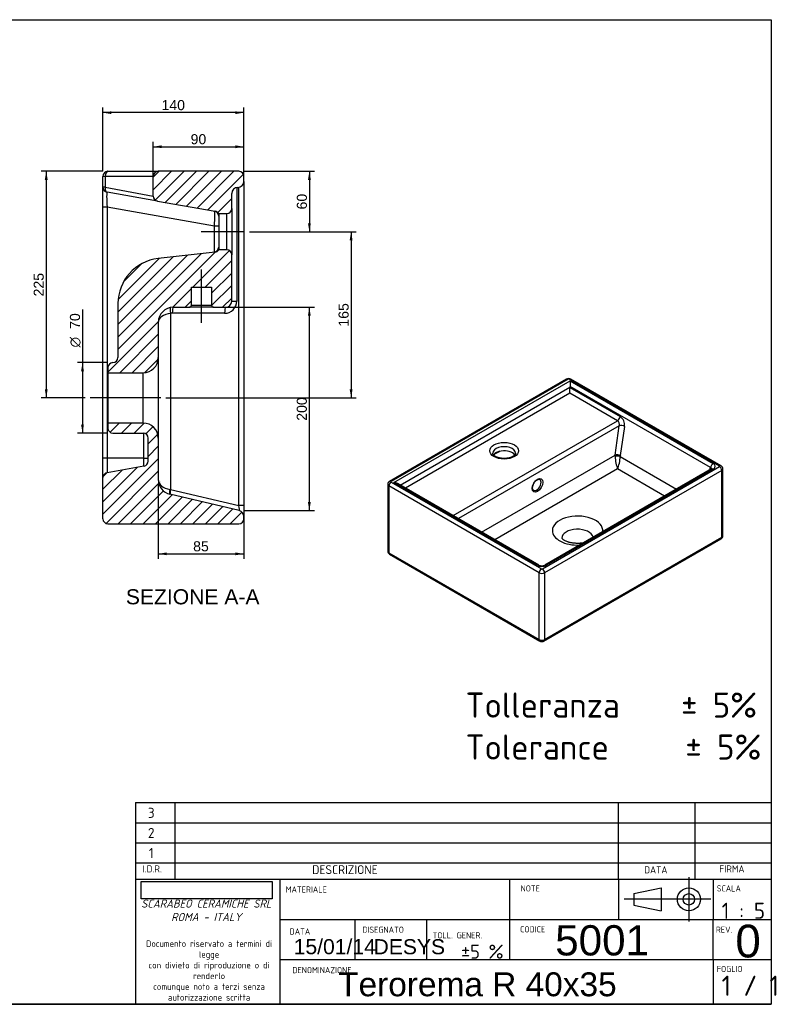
# Model space of a CAD drawing. Header units: millimetres. Extents: x 11 to 285, y 7 to 203.
# Tile 2 of 2: x 135 to 285, y 7 to 203. Entities that reach past the tile are written whole.
import ezdxf
from ezdxf.enums import TextEntityAlignment as Align
from ezdxf.lldxf.tags import DXFTag

# ---------------------------------------------------------------- set-up
doc = ezdxf.new("R2010")
doc.units = ezdxf.units.MM
for name, color, linetype in [('1', 7, 'Continuous'), ('Default', 7, 'Continuous'), ('Predefinito', 7, 'Continuous'), ('TEOREMAR_40X35', 7, 'Continuous')]:
    doc.layers.add(name, color=color, linetype=linetype)
doc.styles.add('SEACAD_Arial', font='arial.ttf')
doc.styles.add('SEACAD_Solid_Edge_ANSI1_Symbols', font='semeca1.ttf')
doc.styles.add('SEACAD_Solid_Edge_ISOB', font='seisobd.ttf')
tags = doc.linetypes.add('CENTER2', pattern=[28.575, 19.05, -3.175, 3.175, -3.175]).pattern_tags.tags
tags[10:11] = [DXFTag(74, 4), DXFTag(75, 0), DXFTag(340, '0'), DXFTag(46, 0.0), DXFTag(50, 0.0), DXFTag(44, 0.0), DXFTag(45, 0.0)]
tags[8:9] = [DXFTag(74, 4), DXFTag(75, 0), DXFTag(340, '0'), DXFTag(46, 0.0), DXFTag(50, 0.0), DXFTag(44, 0.0), DXFTag(45, 0.0)]
tags[6:7] = [DXFTag(74, 4), DXFTag(75, 0), DXFTag(340, '0'), DXFTag(46, 0.0), DXFTag(50, 0.0), DXFTag(44, 0.0), DXFTag(45, 0.0)]
tags[4:5] = [DXFTag(74, 4), DXFTag(75, 0), DXFTag(340, '0'), DXFTag(46, 0.0), DXFTag(50, 0.0), DXFTag(44, 0.0), DXFTag(45, 0.0)]
doc.dimstyles.new('ISO_PALLINATURA', dxfattribs={"dimtxt": 2, "dimasz": 1.7, "dimexe": 1, "dimexo": 1, "dimgap": 1, "dimtad": 1, "dimlfac": 5, "dimtxsty": 'SEACAD_Arial', "dimblk1": '_SE_FILLED', "dimblk2": '_SE_FILLED', "dimsah": 1, "dimcen": 1, "dimadec": 0, "dimazin": 0, "dimtfac": 1, "dimtmove": 0, "dimatfit": 3, "dimfxl": 1, "dimtolj": 1, "dimarcsym": 0})
picture_1 = doc.add_image_def('image1.jpg', size_in_pixel=(300, 40))

# ---------------------------------------------------------------- blocks, each defined once
blk = doc.blocks.new('SEANNOT_GROUP2')
at = {"layer": 'Default', "color": 7, "linetype": 'CENTER2'}
blk.add_line((179.76, 160.73), (171.16, 160.73), dxfattribs=at)
blk = doc.blocks.new('SEANNOT_GROUP3')
at = {"layer": 'Default', "color": 7, "linetype": 'CENTER2'}
blk.add_line((171.26, 142.63), (171.26, 153.23), dxfattribs=at)
blk = doc.blocks.new('SEANNOT_GROUP4')
at = {"layer": 'Default', "color": 7, "linetype": 'CENTER2'}
blk.add_line((163.16, 127.73), (149.16, 127.73), dxfattribs=at)
blk = doc.blocks.new('SE4')
at = {"layer": 'TEOREMAR_40X35', "linetype": 'Continuous'}
h = blk.add_hatch(dxfattribs=at)
h.set_pattern_fill('ANSI31', scale=0.55118, angle=9.362e-06, style=0)
edge = h.paths.add_edge_path()
edge.add_line((177.26, 165.33), (177.26, 168.33))
edge.add_arc((178.46, 168.33), 1.2, 90, 180, ccw=False)
edge.add_arc((178.46, 170.73), 1.2, 270, 360)
edge.add_line((179.66, 170.73), (179.66, 171.73))
edge.add_arc((178.66, 171.73), 1, 0, 90)
edge.add_line((178.66, 172.73), (162.66, 172.73))
edge.add_arc((162.66, 171.73), 1, 90, 180)
edge.add_line((161.66, 171.73), (161.66, 167.8))
edge.add_arc((162.66, 167.8), 1, 180, 260)
edge.add_line((162.49, 166.82), (173.98, 164.79))
edge.add_arc((173.81, 163.81), 1, 31.3574, 80, ccw=False)
edge.add_line((174.66, 164.33), (176.26, 164.33))
edge.add_arc((176.26, 165.33), 1, 270, 360)
h = blk.add_hatch(dxfattribs=at)
h.set_pattern_fill('ANSI31', scale=0.55118, angle=9.362e-06, style=0)
edge = h.paths.add_edge_path()
edge.add_line((152.66, 133.73), (152.66, 132.73))
edge.add_line((152.66, 132.73), (159.66, 132.73))
edge.add_arc((159.66, 135.73), 3, 270, 360)
edge.add_line((162.66, 135.73), (162.66, 142.73))
edge.add_arc((165.66, 142.73), 3, 90, 180, ccw=False)
edge.add_line((165.66, 145.73), (168.86, 145.73))
edge.add_arc((168.86, 146.13), 0.4, 270, 360)
edge.add_line((169.26, 146.13), (169.26, 149.73))
edge.add_line((169.26, 149.73), (173.26, 149.73))
edge.add_line((173.26, 149.73), (173.26, 146.13))
edge.add_arc((173.66, 146.13), 0.4, 180, 270)
edge.add_line((173.66, 145.73), (176.06, 145.73))
edge.add_arc((176.06, 146.93), 1.2, 270, 360)
edge.add_line((177.26, 146.93), (177.26, 156.13))
edge.add_arc((176.26, 156.13), 1, 0, 90)
edge.add_line((176.26, 157.13), (174.66, 157.13))
edge.add_arc((173.84, 157.69), 1, 276.5364, 325.4071, ccw=False)
edge.add_line((173.95, 156.7), (162.64, 155.4))
edge.add_arc((163.66, 146.46), 9, 96.5364, 180)
edge.add_line((154.66, 146.46), (154.66, 135.73))
edge.add_arc((153.66, 135.73), 1, 270, 360, ccw=False)
edge.add_arc((153.66, 133.73), 1, 90, 180)
h = blk.add_hatch(dxfattribs=at)
h.set_pattern_fill('ANSI31', scale=0.55118, angle=9.362e-06, style=0)
edge = h.paths.add_edge_path()
edge.add_line((178.73, 105.34), (164.97, 108.58))
edge.add_arc((165.66, 111.5), 3, 180, 256.7595, ccw=False)
edge.add_line((162.66, 111.5), (162.66, 119.73))
edge.add_arc((159.66, 119.73), 3, 0, 90)
edge.add_line((159.66, 122.73), (152.66, 122.73))
edge.add_line((152.66, 122.73), (152.66, 121.73))
edge.add_arc((153.66, 121.73), 1, 180, 270)
edge.add_line((153.66, 120.73), (159.66, 120.73))
edge.add_arc((159.66, 119.73), 1, 0, 90, ccw=False)
edge.add_line((160.66, 119.73), (160.66, 115.15))
edge.add_arc((159.66, 115.15), 1, 280, 360, ccw=False)
edge.add_line((159.83, 114.17), (152.49, 112.87))
edge.add_arc((152.66, 111.89), 1, 100, 180)
edge.add_line((151.66, 111.89), (151.66, 103.73))
edge.add_arc((152.66, 103.73), 1, 180, 270)
edge.add_line((152.66, 102.73), (178.66, 102.73))
edge.add_arc((178.66, 103.73), 1, 270, 360)
edge.add_line((179.66, 103.73), (179.66, 104.18))
edge.add_arc((178.46, 104.18), 1.2, 0, 76.7595)
at = {"layer": 'TEOREMAR_40X35', "color": 7, "linetype": 'Continuous'}
for p, q in [((152.66, 172.73), (162.66, 172.73)), ((178.66, 172.73), (162.66, 172.73)), ((151.66, 169.57), (151.66, 171.73)), ((152.15, 171.73), (151.66, 171.73)), ((152.15, 171.73), (152.15, 169.57)), ((161.66, 171.73), (152.15, 171.73)), ((161.66, 167.8), (161.66, 171.73)), ((179.66, 170.73), (179.66, 171.73)), ((179.66, 170.73), (179.66, 106.34)), ((151.66, 165.63), (151.66, 169.57)), ((152.15, 169.57), (151.66, 169.57)), ((152.15, 169.57), (161.66, 167.8)), ((162.49, 166.82), (152.49, 168.58)), ((177.26, 165.33), (177.26, 168.33)), ((178.24, 169.51), (178.24, 146.93)), ((178.68, 106.34), (178.68, 169.55)), ((162.49, 166.82), (173.98, 164.79)), ((151.66, 115.73), (151.66, 165.63)), ((152.49, 165.63), (151.66, 165.63)), ((152.49, 165.63), (152.49, 115.73)), ((173.83, 161.86), (152.49, 165.63)), ((174.66, 164.33), (174.66, 163.83)), ((174.66, 164.33), (176.26, 164.33)), ((176.26, 157.13), (176.26, 164.33)), ((177.26, 165.33), (177.26, 156.13)), ((174.66, 163.83), (174.66, 157.67)), ((173.83, 156.69), (173.83, 161.86)), ((174.66, 161.86), (173.83, 161.86)), ((173.95, 156.7), (162.64, 155.4)), ((174.66, 157.67), (174.66, 157.13)), ((176.26, 157.13), (174.66, 157.13)), ((177.26, 146.93), (177.26, 156.13)), ((169.26, 146.13), (169.26, 149.73)), ((169.26, 149.73), (173.26, 149.73)), ((173.26, 149.73), (173.26, 146.13)), ((177.26, 146.93), (178.24, 146.93)), ((154.66, 146.46), (154.66, 135.73)), ((165.66, 145.73), (168.86, 145.73)), ((173.66, 145.73), (168.86, 145.73)), ((169.26, 146.13), (173.26, 146.13)), ((173.66, 145.73), (176.06, 145.73)), ((165.12, 144.5), (165.12, 109.53)), ((175.84, 144.53), (165.44, 144.53)), ((162.66, 142.73), (162.66, 135.73)), ((162.66, 135.73), (162.66, 119.73)), ((152.66, 133.73), (152.66, 132.73)), ((152.66, 132.73), (152.66, 122.73)), ((152.66, 132.73), (159.66, 132.73)), ((159.66, 122.73), (159.66, 132.73)), ((159.66, 122.73), (152.66, 122.73)), ((152.66, 122.73), (152.66, 121.73)), ((153.66, 120.73), (159.66, 120.73)), ((159.83, 115.73), (159.83, 120.71)), ((160.66, 115.15), (160.66, 119.73)), ((162.66, 119.73), (162.66, 111.5)), ((151.66, 111.89), (151.66, 115.73)), ((152.49, 115.73), (151.66, 115.73)), ((152.49, 115.73), (152.49, 112.87)), ((159.83, 115.73), (152.49, 115.73)), ((159.83, 114.17), (159.83, 115.73)), ((159.83, 115.73), (160.66, 115.73)), ((159.83, 114.17), (152.49, 112.87)), ((151.66, 103.73), (151.66, 111.89)), ((165.12, 109.53), (164.97, 109.56)), ((165.12, 109.53), (178.68, 106.34)), ((178.73, 105.34), (164.97, 108.58)), ((179.66, 106.34), (178.68, 106.34)), ((179.66, 106.34), (179.66, 104.18)), ((179.66, 103.73), (179.66, 104.18)), ((152.66, 102.73), (178.66, 102.73))]:
    blk.add_line(p, q, dxfattribs=at)
for centre, radius, start, end in [((152.66, 171.73), 1, 90, 180), ((162.66, 171.73), 1, 90, 180), ((178.66, 171.73), 1, 0, 90), ((178.46, 170.73), 1.2, 270, 0), ((152.66, 169.57), 1, 180, 260), ((178.46, 168.33), 1.2, 90, 180), ((162.66, 167.8), 1, 180, 260), ((173.66, 163.83), 1, 0, 80), ((173.81, 163.81), 1, 31.3574, 80), ((176.26, 165.33), 1, 270, 0), ((173.66, 157.67), 1, 276.5364, 0), ((173.84, 157.69), 1, 276.5364, 325.4071), ((176.26, 156.13), 1, 0, 90), ((163.66, 146.46), 9, 96.5364, 180), ((175.84, 146.93), 2.4, 270, 0), ((176.06, 146.93), 1.2, 270, 0), ((165.66, 142.73), 3, 90, 180), ((168.86, 146.13), 0.4, 270, 0), ((173.66, 146.13), 0.4, 180, 270), ((165.44, 142.73), 1.8, 90, 100.3345), ((153.66, 135.73), 1, 270, 0), ((159.66, 135.73), 3, 270, 0), ((153.66, 133.73), 1, 90, 180), ((153.66, 121.73), 1, 180, 270), ((159.66, 119.73), 3, 0, 90), ((159.66, 119.73), 1, 0, 90), ((159.66, 115.15), 1, 280, 0), ((152.66, 111.89), 1, 100, 180), ((165.66, 111.5), 3, 180, 256.7595), ((152.66, 103.73), 1, 180, 270), ((178.66, 103.73), 1, 270, 0), ((178.46, 104.18), 1.2, 0, 76.7595)]:
    blk.add_arc(centre, radius, start, end, dxfattribs=at)
for centre, major_axis, ratio, start_param, end_param in [((152.66, 171.73), (0, -1), 0.511002, 3.141593, 4.712389), ((152.66, 169.57), (0.174, 0.985), 0.505232, 1.659648, 3.141593), ((152.66, 165.5), (0.18, -3.08), 0.054033, 3.128851, 4.669489), ((173.66, 161.8), (0.17, 3.02), 0.05625, 4.735914, 6.276552), ((173.84, 157.69), (-0.114, 0.993), 0.999888, 3.139525, 3.140686), ((165.34, 144.5), (-0.22, 1.18), 0.176576, 0, 1.538608), ((165.66, 144.53), (0, 1.2), 0.179395, 0, 1.570796), ((176.06, 144.53), (0, -1.2), 0.179395, 3.141593, 4.712389), ((165.66, 142.73), (3, 0), 0.6, 1.751167, 3.141593), ((165.66, 111.5), (-3, 0), 0.666667, 0, 1.339706), ((165.2, 109.56), (0.229, 0.973), 0.223258, 1.623279, 3.141593), ((165.3, 109.53), (0.229, 0.973), 0.174773, 1.611896, 3.141593), ((178.46, 106.44), (-0.29, 1.09), 0.164169, 3.053807, 4.583503)]:
    blk.add_ellipse(centre, major_axis=major_axis, ratio=ratio, start_param=start_param, end_param=end_param, dxfattribs=at)
blk = doc.blocks.new('DMBLK102')
at = {"layer": 'Default', "linetype": 'Continuous'}
for points in [[(153.36, 184.66), (151.66, 184.38), (153.36, 184.1)], [(177.96, 184.66), (177.96, 184.1), (179.66, 184.38)]]:
    blk.add_hatch(color=7, dxfattribs=at).paths.add_polyline_path(points)
at = {"layer": 'Default', "color": 7, "linetype": 'Continuous'}
for p, q in [((151.66, 172.73), (151.66, 185.38)), ((179.66, 184.38), (151.66, 184.38)), ((179.66, 171.73), (179.66, 185.38))]:
    blk.add_line(p, q, dxfattribs=at)
at = {"layer": 'Default', "color": 7, "linetype": 'Continuous', "style": 'SEACAD_Arial'}
blk.add_text('140', height=2, dxfattribs=at).set_placement((163.31, 186.88), align=Align.TOP_LEFT)
blk = doc.blocks.new('_SE_FILLED')
at = {"color": 0}
blk.add_line((0, 0), (-1, 0), dxfattribs=at)
blk.add_solid([(0, 0), (-1, -0.1665), (-1, 0.1665), (0, 0)], dxfattribs=at)
blk = doc.blocks.new('DMBLK103')
at = {"layer": 'Default', "linetype": 'Continuous'}
for points in [[(192.97, 171.03), (192.68, 172.73), (192.4, 171.03)], [(192.97, 162.43), (192.4, 162.43), (192.68, 160.73)]]:
    blk.add_hatch(color=7, dxfattribs=at).paths.add_polyline_path(points)
at = {"layer": 'Default', "color": 7, "linetype": 'Continuous'}
for p, q in [((179.66, 172.73), (193.68, 172.73)), ((192.68, 172.73), (192.68, 160.73)), ((180.76, 160.73), (193.68, 160.73))]:
    blk.add_line(p, q, dxfattribs=at)
at = {"layer": 'Default', "color": 7, "linetype": 'Continuous', "style": 'SEACAD_Arial'}
blk.add_text('60', height=2, rotation=90, dxfattribs=at).set_placement((190.18, 165.16), align=Align.TOP_LEFT)
blk = doc.blocks.new('DMBLK104')
at = {"layer": 'Default', "linetype": 'Continuous'}
for points in [[(192.95, 144.03), (192.67, 145.73), (192.38, 144.03)], [(192.95, 107.04), (192.38, 107.04), (192.67, 105.34)]]:
    blk.add_hatch(color=7, dxfattribs=at).paths.add_polyline_path(points)
at = {"layer": 'Default', "color": 7, "linetype": 'Continuous'}
for p, q in [((175.86, 145.73), (193.67, 145.73)), ((192.67, 105.34), (192.67, 145.73)), ((179.73, 105.34), (193.67, 105.34))]:
    blk.add_line(p, q, dxfattribs=at)
at = {"layer": 'Default', "color": 7, "linetype": 'Continuous', "style": 'SEACAD_Arial'}
blk.add_text('200', height=2, rotation=90, dxfattribs=at).set_placement((190.17, 123.19), align=Align.TOP_LEFT)
blk = doc.blocks.new('DMBLK105')
at = {"layer": 'Default', "linetype": 'Continuous'}
for points in [[(164.36, 96.47), (164.36, 97.03), (162.66, 96.75)], [(177.96, 96.47), (179.66, 96.75), (177.96, 97.03)]]:
    blk.add_hatch(color=7, dxfattribs=at).paths.add_polyline_path(points)
at = {"layer": 'Default', "color": 7, "linetype": 'Continuous'}
for p, q in [((162.66, 110.5), (162.66, 95.75)), ((179.66, 105.34), (179.66, 95.75)), ((162.66, 96.75), (179.66, 96.75))]:
    blk.add_line(p, q, dxfattribs=at)
at = {"layer": 'Default', "color": 7, "linetype": 'Continuous', "style": 'SEACAD_Arial'}
blk.add_text('85', height=2, dxfattribs=at).set_placement((169.59, 99.25), align=Align.TOP_LEFT)
blk = doc.blocks.new('DMBLK114')
at = {"layer": 'Default', "linetype": 'Continuous'}
for points in [[(201.25, 159.03), (200.97, 160.73), (200.68, 159.03)], [(201.25, 129.43), (200.68, 129.43), (200.97, 127.73)]]:
    blk.add_hatch(color=7, dxfattribs=at).paths.add_polyline_path(points)
at = {"layer": 'Default', "color": 7, "linetype": 'Continuous'}
for p, q in [((180.76, 160.73), (201.97, 160.73)), ((200.97, 160.73), (200.97, 127.73)), ((164.16, 127.73), (201.97, 127.73))]:
    blk.add_line(p, q, dxfattribs=at)
at = {"layer": 'Default', "color": 7, "linetype": 'Continuous', "style": 'SEACAD_Arial'}
blk.add_text('165', height=2, rotation=90, dxfattribs=at).set_placement((198.47, 141.88), align=Align.TOP_LEFT)
blk = doc.blocks.new('DMBLK115')
at = {"layer": 'Default', "linetype": 'Continuous'}
for points in [[(163.36, 177.89), (161.66, 177.61), (163.36, 177.32)], [(177.96, 177.89), (177.96, 177.32), (179.66, 177.61)]]:
    blk.add_hatch(color=7, dxfattribs=at).paths.add_polyline_path(points)
at = {"layer": 'Default', "color": 7, "linetype": 'Continuous'}
for p, q in [((161.66, 170.76), (161.66, 178.61)), ((179.66, 171.73), (179.66, 178.61)), ((161.66, 177.61), (179.66, 177.61))]:
    blk.add_line(p, q, dxfattribs=at)
at = {"layer": 'Default', "color": 7, "linetype": 'Continuous', "style": 'SEACAD_Arial'}
blk.add_text('90', height=2, dxfattribs=at).set_placement((169.09, 180.11), align=Align.TOP_LEFT)
blk = doc.blocks.new('DMBLK119')
at = {"layer": 'Default', "linetype": 'Continuous'}
for points in [[(140.13, 171.03), (140.7, 171.03), (140.42, 172.73)], [(140.13, 129.43), (140.42, 127.73), (140.7, 129.43)]]:
    blk.add_hatch(color=7, dxfattribs=at).paths.add_polyline_path(points)
at = {"layer": 'Default', "color": 7, "linetype": 'Continuous'}
for p, q in [((151.66, 172.73), (139.42, 172.73)), ((140.42, 172.73), (140.42, 127.73)), ((148.16, 127.73), (139.42, 127.73))]:
    blk.add_line(p, q, dxfattribs=at)
at = {"layer": 'Default', "color": 7, "linetype": 'Continuous', "style": 'SEACAD_Arial'}
blk.add_text('225', height=2, rotation=90, dxfattribs=at).set_placement((137.92, 147.88), align=Align.TOP_LEFT)
blk = doc.blocks.new('DMBLK120')
at = {"layer": 'Default', "linetype": 'Continuous'}
for points in [[(147.33, 133.03), (147.9, 133.03), (147.62, 134.73)], [(147.33, 122.43), (147.62, 120.73), (147.9, 122.43)]]:
    blk.add_hatch(color=7, dxfattribs=at).paths.add_polyline_path(points)
at = {"layer": 'Default', "color": 7, "linetype": 'Continuous'}
for p, q in [((147.62, 145.26), (147.62, 120.73)), ((152.66, 134.73), (146.62, 134.73)), ((152.66, 120.73), (146.62, 120.73))]:
    blk.add_line(p, q, dxfattribs=at)
for s, style, p in [('70', 'SEACAD_Arial', (145.12, 141.43)), ('O', 'SEACAD_Solid_Edge_ANSI1_Symbols', (145.12, 137.75))]:
    blk.add_text(s, height=2, rotation=90, dxfattribs=dict(at, style=style)).set_placement(p, align=Align.TOP_LEFT)
blk = doc.blocks.new('SE6')
at = {"layer": 'TEOREMAR_40X35', "color": 7, "linetype": 'Continuous'}
for p, q in [((243.77, 131.46), (208.6, 111.15)), ((244.09, 131.42), (208.91, 111.11)), ((209.44, 110.91), (244.44, 131.12)), ((274.14, 114.18), (244.26, 131.42)), ((244.44, 131.12), (272.89, 114.69)), ((244.44, 131.12), (244.44, 130.01)), ((274.45, 114.21), (244.58, 131.46)), ((210.72, 110.42), (244.43, 129.89)), ((244.42, 129.76), (254.4, 124)), ((244.42, 128.66), (244.42, 129.76)), ((272.37, 113.89), (244.44, 130.01)), ((244.42, 128.66), (211.78, 109.81)), ((253.88, 123.2), (244.42, 128.66)), ((221.24, 104.35), (253.88, 123.2)), ((254.22, 122.17), (222.3, 103.74)), ((253.38, 116.38), (254.22, 122.17)), ((255.27, 122.05), (254.43, 116.26)), ((226.89, 101.09), (253.38, 116.38)), ((230.59, 117.13), (230.36, 117)), ((254.42, 116.08), (265.59, 109.62)), ((253.9, 113.61), (229.54, 99.55)), ((238.96, 93.76), (274.14, 114.07)), ((272.53, 113.63), (239.42, 94.51)), ((272.9, 113.59), (239.8, 94.48)), ((263.2, 108.24), (253.9, 113.61)), ((272.21, 113.44), (272.37, 113.89)), ((274.8, 100.35), (274.8, 113.61)), ((274.58, 113.31), (239.4, 93)), ((274.58, 100.04), (274.58, 113.31)), ((208.25, 110.55), (208.25, 97.29)), ((238.34, 93), (208.47, 110.25)), ((208.47, 110.25), (208.47, 96.98)), ((208.91, 111.01), (238.78, 93.76)), ((237.89, 94.48), (209.44, 110.91)), ((238.27, 94.52), (210.19, 110.73)), ((239.27, 79.44), (274.45, 99.75)), ((239.4, 79.73), (274.58, 100.04)), ((208.47, 96.98), (238.34, 79.73)), ((208.6, 96.69), (238.47, 79.44)), ((238.34, 79.73), (238.34, 93)), ((239.4, 93), (239.4, 79.73))]:
    blk.add_line(p, q, dxfattribs=at)
for centre, radius, start, end in [((244.17, 130.74), 0.817, 60.6334, 119.3666), ((233.76, 109.24), 8.48, 113.7047, 121.608), ((274.12, 113.62), 0.672, 359.6089, 60.9772), ((208.93, 110.56), 0.676, 119.2331, 180.1511), ((274.12, 100.34), 0.676, 299.2331, 0.1511), ((208.92, 97.28), 0.672, 179.6089, 240.9772), ((238.85, 95.73), 1.35, 244.3312, 295.0913), ((238.87, 80.16), 0.817, 240.6334, 299.3666)]:
    blk.add_arc(centre, radius, start, end, dxfattribs=at)
for centre, major_axis, ratio, start_param, end_param in [((244.09, 130.91), (0.312, -0.541), 0.57735, 2.356194, 3.141593), ((244.17, 131.37), (-0.125, 0), 0.57735, 3.926991, 5.497787), ((244.26, 130.91), (-0.312, -0.541), 0.57735, 3.141593, 3.926991), ((244.96, 129.58), (-0.247, 0.716), 0.668984, 0.914309, 1.09468), ((243.9, 130.2), (0.247, -0.716), 0.668984, 0.914309, 1.09468), ((253.88, 123.81), (-0.375, -0.65), 0.57735, 0.785398, 2.175823), ((254.21, 122.67), (-0.49, 1.43), 0.668984, 4.055902, 5.626698), ((253.69, 122.47), (-0.058, 0.785), 0.715253, 4.259272, 5.830069), ((254.75, 121.86), (0.742, -0.107), 0.46441, 0.860687, 2.431484), ((231.36, 116.73), (2.25, 0), 0.57735, 0, 3.143077), ((231.36, 115.91), (-2.25, 0), 0.57735, 4.967389, 5.913276), ((230.79, 116.66), (0.312, -0.541), 0.57735, 3.556061, 3.752458), ((231.36, 115.91), (-2.25, 0), 0.57735, 3.515353, 4.967389), ((231.36, 116.73), (2.25, 0), 0.57735, 6.280879, 6.283185), ((254.71, 115.61), (-0.76, 1.72), 0.636234, 0.853128, 1.033499), ((253.9, 115.88), (-0.75, 0), 0.355167, 3.943085, 5.481693), ((253.9, 115.15), (0.35, -1.96), 0.205104, 4.181807, 5.572232), ((253.91, 116.07), (-0.742, 0.107), 0.46441, 4.00228, 5.573076), ((253.9, 115.15), (0.35, 1.96), 0.205104, 3.852546, 5.242971), ((255.23, 115.8), (-0.37, 1.07), 0.668984, 0.914309, 1.09468), ((272.89, 114.08), (0.375, 0.65), 0.57735, 0.785398, 2.175823), ((271.86, 113.53), (-0.709, -0.204), 0.449851, 2.886184, 3.793376), ((272.9, 112.98), (0.375, -0.65), 0.57735, 2.356194, 3.141593), ((271.86, 114.14), (-1.43, 0.01), 0.554038, 2.386518, 3.916214), ((274.14, 113.67), (-0.312, -0.541), 0.57735, 3.141144, 3.926991), ((274.05, 114.13), (-0.125, 0), 0.57735, 2.356194, 3.926991), ((274.14, 113.56), (0.312, -0.541), 0.57735, 0.785398, 2.356194), ((274.05, 113.61), (-0.75, 0), 0.57735, 2.356194, 3.140913), ((237.81, 110.45), (-0.62, -1.08), 0.57735, 0, 3.14441), ((209, 110.55), (0.75, 0), 0.57735, 3.140913, 3.926991), ((208.91, 110.5), (0.312, 0.541), 0.57735, 0.785398, 2.356194), ((208.91, 110.6), (0.312, -0.541), 0.57735, 2.356194, 3.141412), ((209, 111.06), (0.125, 0), 0.57735, 2.356194, 3.926991), ((209.44, 110.3), (-1.06, 0), 0.57735, 3.926991, 4.712389), ((237.81, 110.45), (-0.62, -1.08), 0.57735, 6.281078, 6.283185), ((245.94, 101.37), (-5, 0), 0.57735, 3.068786, 6.283185), ((245.94, 99.84), (3.12, 0), 0.57735, 0.128489, 3.142147), ((245.94, 101.37), (-5, 0), 0.57735, 0, 1.643603), ((274.14, 100.3), (-0.312, 0.541), 0.57735, 3.141593, 3.926991), ((274.05, 100.35), (-0.75, 0), 0.57735, 2.356194, 3.141593), ((209, 97.29), (0.75, 0), 0.57735, 3.141593, 3.926991), ((208.91, 97.23), (0.312, 0.541), 0.57735, 2.356194, 3.141593), ((237.89, 93.87), (-0.375, -0.65), 0.57735, 3.148366, 3.926991), ((238.84, 95.08), (1.38, -0.01), 0.601507, 3.959064, 5.48876), ((239.8, 93.86), (0.375, -0.65), 0.57735, 2.356194, 3.134772), ((238.78, 93.25), (-0.312, -0.541), 0.57735, 3.926991, 5.497787), ((238.87, 93.3), (-0.75, 0), 0.57735, 0.785398, 2.356194), ((238.87, 93.81), (0.125, 0), 0.57735, 3.926991, 5.497787), ((238.96, 93.25), (-0.312, 0.541), 0.57735, 3.926991, 5.497787), ((238.87, 80.04), (-0.75, 0), 0.57735, 0.785398, 2.356194), ((238.78, 79.99), (0.312, 0.541), 0.57735, 2.356194, 3.141419), ((238.96, 79.99), (-0.312, 0.541), 0.57735, 3.141125, 3.926991)]:
    blk.add_ellipse(centre, major_axis=major_axis, ratio=ratio, start_param=start_param, end_param=end_param, dxfattribs=at)
for centre, major_axis in [((231.36, 117.24), (-2.87, 0)), ((237.99, 110.35), (0.75, 1.3))]:
    blk.add_ellipse(centre, major_axis=major_axis, ratio=0.57735, dxfattribs=at)
for points, knots in [([(233.08, 116.1), (233.05, 116.08), (232.97, 116.03), (232.8, 115.96), (232.6, 115.88), (232.37, 115.81), (232.12, 115.76), (231.87, 115.72), (231.6, 115.7), (231.34, 115.69), (231.07, 115.7), (230.81, 115.73), (230.55, 115.77), (230.31, 115.82), (230.08, 115.89), (229.88, 115.97), (229.69, 116.06), (229.53, 116.16), (229.4, 116.26), (229.29, 116.36), (229.21, 116.45), (229.16, 116.54), (229.12, 116.62), (229.11, 116.68), (229.11, 116.72), (229.11, 116.73)], [0, 0, 0, 0, 0.02317, 0.067624, 0.112389, 0.157501, 0.20293, 0.24862, 0.294501, 0.340499, 0.386537, 0.432525, 0.478373, 0.524008, 0.569355, 0.614352, 0.658954, 0.703154, 0.747017, 0.790733, 0.834583, 0.87917, 0.925685, 0.976441, 1, 1, 1, 1]), ([(233.61, 116.73), (233.61, 116.7), (233.61, 116.66), (233.58, 116.59), (233.54, 116.51), (233.48, 116.41), (233.39, 116.32), (233.27, 116.22), (233.16, 116.14), (233.1, 116.11), (233.08, 116.1)], [0, 0, 0, 0, 0.131758, 0.286041, 0.425531, 0.557565, 0.697762, 0.834322, 0.962157, 1, 1, 1, 1]), ([(272.59, 113.67), (272.59, 113.67), (272.59, 113.67), (272.56, 113.65), (272.54, 113.63), (272.53, 113.63)], [0.4877064, 0.4877064, 0.4877064, 0.4877064, 0.6639483, 0.8830116, 1, 1, 1, 1]), ([(237.94, 111.46), (237.96, 111.47), (238.02, 111.51), (238.12, 111.55), (238.23, 111.57), (238.32, 111.57), (238.39, 111.56), (238.42, 111.54), (238.43, 111.53)], [0, 0, 0, 0, 0.098217, 0.285351, 0.472152, 0.660785, 0.857278, 1, 1, 1, 1]), ([(237.19, 109.37), (237.18, 109.37), (237.16, 109.38), (237.12, 109.42), (237.07, 109.49), (237.03, 109.59), (237.01, 109.7), (237, 109.85), (237.01, 110), (237.04, 110.17), (237.09, 110.35), (237.16, 110.53), (237.24, 110.7), (237.35, 110.88), (237.46, 111.04), (237.59, 111.18), (237.72, 111.3), (237.84, 111.4), (237.9, 111.44), (237.94, 111.46)], [0, 0, 0, 0, 0.013859, 0.084296, 0.146402, 0.205527, 0.268484, 0.330369, 0.392171, 0.454276, 0.516817, 0.579746, 0.642947, 0.706281, 0.76959, 0.832687, 0.895422, 0.957664, 1, 1, 1, 1]), ([(247.05, 98.92), (246.96, 98.9), (246.76, 98.87), (246.45, 98.84), (246.14, 98.83), (245.82, 98.82), (245.5, 98.84), (245.18, 98.87), (244.88, 98.91), (244.58, 98.96), (244.3, 99.03), (244.04, 99.11), (243.8, 99.2), (243.59, 99.29), (243.4, 99.39), (243.23, 99.48), (243.1, 99.58), (242.99, 99.67), (242.91, 99.74), (242.86, 99.81), (242.83, 99.86), (242.81, 99.88), (242.81, 99.88), (242.81, 99.88)], [0.4074146, 0.4074146, 0.4074146, 0.4074146, 0.4318574, 0.4579576, 0.4841713, 0.5104494, 0.5367421, 0.5629856, 0.589129, 0.6151247, 0.6409269, 0.6664937, 0.6917889, 0.7167865, 0.7414761, 0.7658704, 0.7900159, 0.8140065, 0.8380019, 0.8621665, 0.8868246, 0.912471, 0.932394, 0.932394, 0.932394, 0.932394])]:
    blk.add_open_spline(points, degree=3, knots=knots, dxfattribs=at)
blk = doc.blocks.new('SEANNOT_GROUP7')
at = {"layer": 'Default', "color": 7, "linetype": 'Continuous', "style": 'SEACAD_Arial'}
blk.add_text('15/01/14', height=3, dxfattribs=at).set_placement((189.56, 20.23), align=Align.TOP_LEFT)
blk = doc.blocks.new('SEANNOT_GROUP8')
at = {"layer": 'Default', "color": 7, "linetype": 'Continuous', "style": 'SEACAD_Solid_Edge_ISOB'}
blk.add_text('1 / 1', height=4, dxfattribs=at).set_placement((274.53, 12.97), align=Align.TOP_LEFT)
blk = doc.blocks.new('SEANNOT_GROUP9')
at = {"layer": 'Predefinito', "color": 7, "linetype": 'CENTER2'}
for p, q in [((268.05, 32.51), (268.05, 23.76)), ((272.43, 28.14), (263.68, 28.14))]:
    blk.add_line(p, q, dxfattribs=at)
blk = doc.blocks.new('SEANNOT_GROUP10')
at = {"layer": 'Predefinito', "color": 7, "linetype": 'CENTER2'}
blk.add_line((264.58, 28.14), (255.17, 28.14), dxfattribs=at)
blk = doc.blocks.new('SEANNOT_GROUP11')
at = {"layer": 'Predefinito', "color": 7, "linetype": 'Continuous', "style": 'SEACAD_Arial'}
blk.add_text('Terorema R 40x35', height=4.75, dxfattribs=at).set_placement((198.39, 13.63), align=Align.TOP_LEFT)
blk = doc.blocks.new('SEANNOT_GROUP13')
at = {"layer": 'Predefinito', "color": 7, "linetype": 'Continuous', "style": 'SEACAD_Arial'}
blk.add_text('DESYS', height=3, dxfattribs=at).set_placement((205.42, 20.22), align=Align.TOP_LEFT)
blk = doc.blocks.new('SEANNOT_GROUP15')
at = {"layer": 'Predefinito', "color": 7, "linetype": 'Continuous', "style": 'SEACAD_Arial'}
blk.add_text('5001', height=6, dxfattribs=at).set_placement((241.49, 22.99), align=Align.TOP_LEFT)
blk = doc.blocks.new('SEANNOT_GROUP16')
at = {"layer": 'Predefinito', "color": 7, "linetype": 'Continuous', "style": 'SEACAD_Arial'}
blk.add_text('0', height=6.5, dxfattribs=at).set_placement((277.28, 23.09), align=Align.TOP_LEFT)

msp = doc.modelspace()

# ---------------------------------------------------------------- linework, layer by layer
at = {"layer": '1', "color": 7, "linetype": 'Continuous'}
for p, q in [((10.8564, 202.845), (284.3566, 202.845)), ((284.3566, 202.845), (284.3566, 7.2813)), ((158.1293, 47.3492), (284.3566, 47.3492)), ((254.0877, 32.148), (254.0877, 47.348)), ((269.2877, 32.148), (269.2877, 47.348)), ((158.1293, 43.3492), (284.3566, 43.3492)), ((158.1293, 39.3492), (284.3566, 39.3492)), ((158.1293, 35.3492), (284.3566, 35.3492)), ((158.1293, 32.148), (284.3566, 32.148)), ((254.0877, 32.148), (254.0877, 24.148)), ((272.887, 32.148), (272.887, 24.148)), ((257.0986, 29.2778), (262.5353, 30.4173)), ((262.5353, 30.4173), (262.5353, 25.8591)), ((257.0986, 29.2778), (257.0986, 26.9987)), ((257.0986, 26.9987), (262.5353, 25.8591)), ((186.7808, 24.148), (284.3566, 24.148)), ((272.887, 16.148), (272.887, 24.148)), ((186.7808, 16.148), (284.3566, 16.148)), ((272.887, 16.148), (272.887, 7.4715)), ((284.3566, 7.2813), (10.8564, 7.2813)), ((88.7928, 7.3094), (284.3566, 7.3094))]:
    msp.add_line(p, q, dxfattribs=at)
for radius in [2.2791, 1.1396]:
    msp.add_circle((268.0508, 28.1382), radius, dxfattribs=at)
at = {"layer": 'Predefinito', "color": 7, "linetype": 'Continuous'}
for p, q in [((158.1293, 47.3492), (158.1293, 7.4489)), ((165.9434, 47.3492), (165.9434, 32.148)), ((186.7808, 32.148), (186.7808, 7.4489)), ((232.4353, 32.148), (232.4353, 16.148)), ((201.7143, 24.148), (201.7143, 16.148)), ((215.9586, 24.148), (215.9586, 16.148)), ((201.7143, 7.4715), (201.7143, 7.4489))]:
    msp.add_line(p, q, dxfattribs=at)

# ---------------------------------------------------------------- block references
at = {"layer": 'Default'}
for name in ['SE4', 'SEANNOT_GROUP2', 'SEANNOT_GROUP3', 'SE6', 'SEANNOT_GROUP4', 'SEANNOT_GROUP7', 'SEANNOT_GROUP8']:
    msp.add_blockref(name, (0, 0), dxfattribs=at)
at = {"layer": 'Predefinito'}
for name in ['SEANNOT_GROUP9', 'SEANNOT_GROUP10', 'SEANNOT_GROUP15', 'SEANNOT_GROUP16', 'SEANNOT_GROUP13', 'SEANNOT_GROUP11']:
    msp.add_blockref(name, (0, 0), dxfattribs=at)

# ---------------------------------------------------------------- texts
at = {"layer": '1', "char_height": 2.5}
for s, insert, width, attachment_point in [('{\\fSolid Edge ISO|b0||i0||c0|p34;\\C7;\\H1.224;\\W1.;MATERIALE}', (187.973, 29.4728), 10.809979, 7), ('{\\fSolid Edge ISO|b0||i0||c0|p34;\\C7;\\H1.224;\\W1.;NOTE}', (234.6244, 29.6843), 10.809979, 7), ('{\\fSolid Edge ISO|b0||i0||c0|p34;\\C7;\\H1.224;\\W1.;SCALA}', (273.5792, 29.6843), 5.936299, 7), ('{\\fSolid Edge ISO|b0||i0||c0|p34;\\C7;\\H3.2;\\W1.;1 : 5}', (278.8675, 24.2623), 9.508103, 8), ('{\\fSolid Edge ISO|b0||i0||c0|p34;\\C7;\\H2.8;\\W1.;±5 %}', (222.7911, 16.3396), 8.979776, 7), ('{\\fSolid Edge ISO|b0||i0||c0|p34;\\C7;\\H1.224;\\W1.;DATA}', (188.7404, 21.12), 10.809979, 7), ('{\\fSolid Edge ISO|b0||i0||c0|p34;\\C7;\\H1.224;\\W1.;DISEGNATO}', (203.1816, 21.4782), 10.809979, 7), ('{\\fSolid Edge ISO|b0||i0||c0|p34;\\C7;\\H1.224;\\W1.;TOLL. GENER.}', (217.1415, 20.3681), 10.809979, 7), ('{\\fSolid Edge ISO|b0||i0||c0|p34;\\C7;\\H1.224;\\W1.;CODICE}', (234.5252, 21.5634), 10.809979, 7), ('{\\fSolid Edge ISO|b0||i0||c0|p34;\\C7;\\H1.224;\\W1.;REV.}', (273.4061, 21.4974), 4.565089, 7), ('{\\fSolid Edge ISO|b0||i0||c0|p34;\\C7;\\H1.220895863;\\W1.;DENOMINAZIONE}', (189.2884, 13.4635), 15.764324, 7), ('{\\fSolid Edge ISO|b0||i0||c0|p34;\\C7;\\H1.224;\\W1.;FOGLIO}', (273.5792, 13.6843), 8.748316, 7)]:
    msp.add_mtext(s, dxfattribs=dict(at, insert=insert, width=width, attachment_point=attachment_point))
at = {"layer": 'Default', "color": 7, "linetype": 'Continuous', "style": 'SEACAD_Arial'}
msp.add_text('SEZIONE A-A', height=3, dxfattribs=at).set_placement((156.2283, 89.7249), align=Align.TOP_LEFT)
at = {"layer": 'Default', "insert": (223.6985, 69.2101), "char_height": 2.5, "width": 68.209645, "attachment_point": 1}
msp.add_mtext('{\\fSolid Edge ISO|b0||i0||c0|p34;\\C7;\\H5.;\\W1.;Tolleranza    ± 5%\\P}{\\fSolid Edge ISO|b0||i0||c0|p34;\\C7;\\H5.;\\W1.;Tolerance     ± 5%}', dxfattribs=at)
at = {"layer": 'Predefinito', "char_height": 2.5}
for s, insert, width, attachment_point in [('{\\fSolid Edge ISO|b0||i0||c0|p34;\\C7;\\H2.;\\W1.;3}', (161.2704, 45.3109), 5.52284, 5), ('{\\fSolid Edge ISO|b0||i0||c0|p34;\\C7;\\H2.;\\W1.;2}', (161.2704, 41.3109), 5.52284, 5), ('{\\fSolid Edge ISO|b0||i0||c0|p34;\\C7;\\H2.;\\W1.;1}', (161.2704, 37.3109), 5.52284, 5), ('{\\fSolid Edge ISO|b0||i0||c0|p34;\\C7;\\H1.4;\\W1.;I.D.R.}', (161.4558, 34.8773), 6.334565, 2), ('{\\fSolid Edge ISO|b0||i0||c0|p34;\\C7;\\H1.75;\\W1.;DESCRIZIONE}', (199.7302, 34.9045), 117.451651, 2), ('{\\fSolid Edge ISO|b0||i0||c0|p34;\\C7;\\H1.4;\\W1.;DATA}', (261.4826, 34.6964), 14.793546, 2), ('{\\fSolid Edge ISO|b0||i0||c0|p34;\\C7;\\H1.4;\\W1.;FIRMA}', (276.5949, 34.876), 14.433669, 2), ('{\\fSolid Edge ISO|b1||i1||c0|p34;\\C7;\\H1.6;\\W1.;SCARABEO CERAMICHE SRL\\P}{\\fSolid Edge ISO|b1||i1||c0|p34;\\C7;\\H1.6;\\W1.;ROMA - ITALY\\P}', (172.206, 28.0795), 25.25711, 2), ('{\\fSolid Edge ISO|b0||i0||c0|p34;\\C7;\\H1.28;\\W1.;Documento riservato a termini di legge\\P}{\\fSolid Edge ISO|b0||i0||c0|p34;\\C7;\\H1.28;\\W1.;con divieto di riproduzione o di renderlo\\P}{\\fSolid Edge ISO|b0||i0||c0|p34;\\C7;\\H1.28;\\W1.;comunque noto a terzi senza \\P}{\\fSolid Edge ISO|b0||i0||c0|p34;\\C7;\\H1.28;\\W1.;autorizzazione scritta}', (172.7501, 19.9633), 26.521286, 2)]:
    msp.add_mtext(s, dxfattribs=dict(at, insert=insert, width=width, attachment_point=attachment_point))

# ---------------------------------------------------------------- dimensions: what is measured, and where the dimension line sits
at = {"layer": 'Default', "color": 7, "linetype": 'Continuous'}
for base, p1, p2, picture, middle in [((151.6599, 184.3791), (179.6599, 170.7267), (151.6599, 171.7267), 'DMBLK102', (165.6599, 184.3791)), ((179.6599, 177.6056), (161.6599, 169.7646), (179.6599, 170.7267), 'DMBLK115', (170.6599, 177.6056)), ((179.6599, 96.7502), (162.6599, 111.5028), (179.6599, 106.3435), 'DMBLK105', (171.1599, 96.7502))]:
    dim = msp.add_linear_dim(base=base, p1=p1, p2=p2, text='\\A1;<>', dimstyle='ISO_PALLINATURA', dxfattribs=at)
    dim.commit()
    dim.dimension.update_dxf_attribs({"geometry": picture, "text_midpoint": middle, "dimtype": 160})
for base, p1, p2, angle, text, picture, middle, dimtype in [((140.4174, 127.7267), (152.6599, 172.7267), (149.1599, 127.7267), 90, '\\A1;<>', 'DMBLK119', (140.4174, 150.2267), 160), ((192.6821, 160.7267), (162.6599, 172.7267), (179.7599, 160.7267), 90, '\\A1;<>', 'DMBLK103', (192.6821, 166.7267), 160), ((200.9677, 127.7267), (171.1599, 160.7267), (163.1599, 127.7267), 90, '\\A1;<>', 'DMBLK114', (200.9677, 144.2267), 160), ((147.6166, 134.7267), (153.6599, 134.7267), (153.6599, 120.7267), 270, '\\A1;%%C <>', 'DMBLK120', (147.6166, 137.0498), 161)]:
    dim = msp.add_linear_dim(base=base, p1=p1, p2=p2, angle=angle, text=text, dimstyle='ISO_PALLINATURA', dxfattribs=at)
    dim.commit()
    dim.dimension.update_dxf_attribs({"geometry": picture, "text_midpoint": middle, "dimtype": dimtype})
dim = msp.add_linear_dim(base=(192.6659, 145.7267), p1=(178.7347, 105.3444), p2=(174.8599, 145.7267), angle=90, text='\\A1;<>', dimstyle='ISO_PALLINATURA', override={"dimdec": 0, "dimrnd": 10, "dimtdec": 0}, dxfattribs=at)
dim.commit()
dim.dimension.update_dxf_attribs({"geometry": 'DMBLK104', "text_midpoint": (192.6659, 125.5356), "dimtype": 160})

# ---------------------------------------------------------------- pictures from other files: only their frames are drawn
image = msp.add_image(picture_1, insert=(159.2878, 28.2286), size_in_units=(26.0238, 3.4698))

doc.saveas('drawing.dxf')
